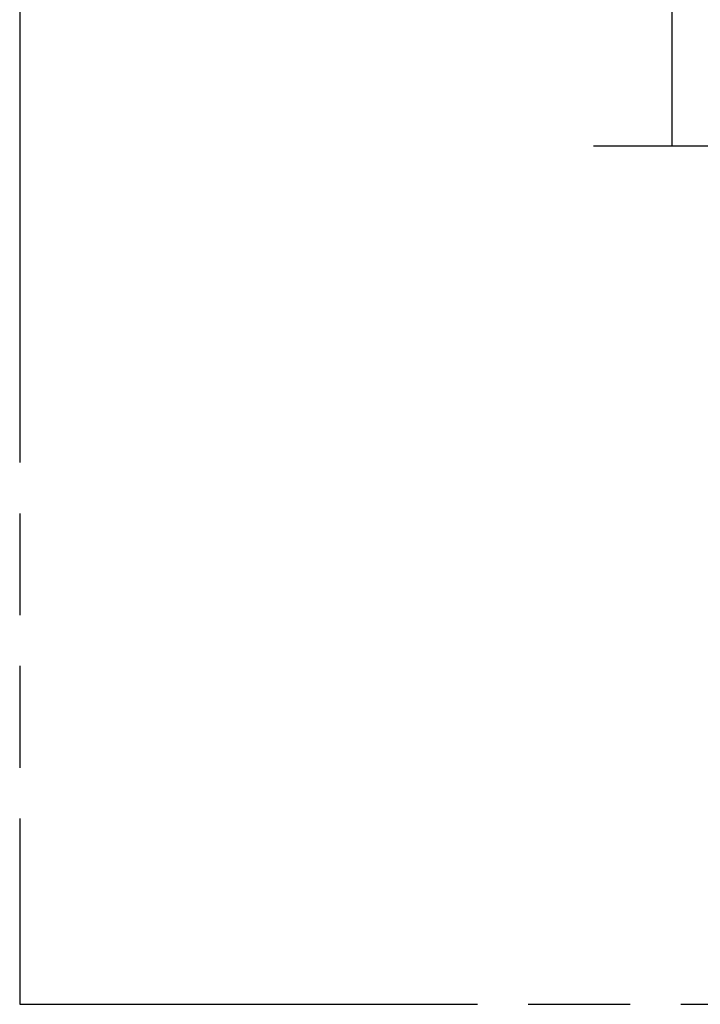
# Model space of a CAD drawing. Header units: millimetres. Extents: x 0 to 210, y 0 to 297.
# Tile 3 of 15: x 50 to 63, y 133 to 151. Entities that reach past the tile are written whole.
import ezdxf

# ---------------------------------------------------------------- set-up
doc = ezdxf.new("R2010")
doc.units = ezdxf.units.MM
doc.header["$LTSCALE"] = 19.36
doc.linetypes.add('PHANTOM', pattern=[0.8, 0.45, -0.05, 0.1, -0.05, 0.1, -0.05])
doc.layers.add('DEFAULT_3', color=7, linetype='PHANTOM')
doc.layers.add('Z_DIM_2D', color=7, linetype='CONTINUOUS')
doc.styles.add('TEXTSTYLE_3', font='helveticaneueltw1g-ltcn.otf')
doc.dimstyles.new('DIMSTYLE_2', dxfattribs={"dimtxt": 2.1, "dimasz": 3.5, "dimexe": 0.18, "dimexo": 0.0625, "dimgap": 0.09, "dimtad": 1, "dimlfac": 2.5, "dimdsep": 46, "dimtxsty": 'TEXTSTYLE_3', "dimcen": 0.09, "dimclrt": 5, "dimadec": 0, "dimazin": 0, "dimtp": 0.2, "dimtm": 0.2, "dimtfac": 1, "dimtofl": 0, "dimtmove": 0, "dimatfit": 3, "dimfxl": 1, "dimtolj": 1, "dimarcsym": 0})

# ---------------------------------------------------------------- blocks, each defined once
blk = doc.blocks.new('*D5')
at = {"layer": 'Z_DIM_2D', "color": 2, "linetype": 'CONTINUOUS'}
for p, q in [((62.548, 151.805), (62.548, 161.721)), ((70.448, 154.595), (61.048, 154.595)), ((62.548, 154.595), (62.548, 151.805)), ((62.548, 149.015), (62.548, 151.805)), ((73.888, 149.015), (61.048, 149.015))]:
    blk.add_line(p, q, dxfattribs=at)
at = {"layer": 'Z_DIM_2D', "color": 5, "linetype": 'CONTINUOUS', "style": 'TEXTSTYLE_3'}
blk.add_text('13.95', height=2.1, rotation=90, dxfattribs=at).set_placement((62.023, 155.374))
blk = doc.blocks.new('_NONE')

msp = doc.modelspace()

# ---------------------------------------------------------------- linework, layer by layer
at = {"layer": 'DEFAULT_3', "color": 7, "linetype": 'PHANTOM'}
for p, q in [((50.1286, 182.68), (50.1286, 132.68)), ((50.1286, 132.68), (150.1286, 132.68))]:
    msp.add_line(p, q, dxfattribs=at)

# ---------------------------------------------------------------- dimensions: what is measured, and where the dimension line sits
at = {"layer": 'Z_DIM_2D', "color": 2, "linetype": 'CONTINUOUS'}
dim = msp.add_linear_dim(base=(62.5484, 149.0146), p1=(70.4484, 154.5946), p2=(73.8884, 149.0146), angle=270, dimstyle='DIMSTYLE_2', override={"dimblk1": 'NONE', "dimblk2": 'NONE', "dimsah": 1}, dxfattribs=at)
dim.commit()
dim.dimension.update_dxf_attribs({"geometry": '*D5', "text_midpoint": (60.9734, 158.5476), "dimtype": 160})

doc.saveas('drawing.dxf')
